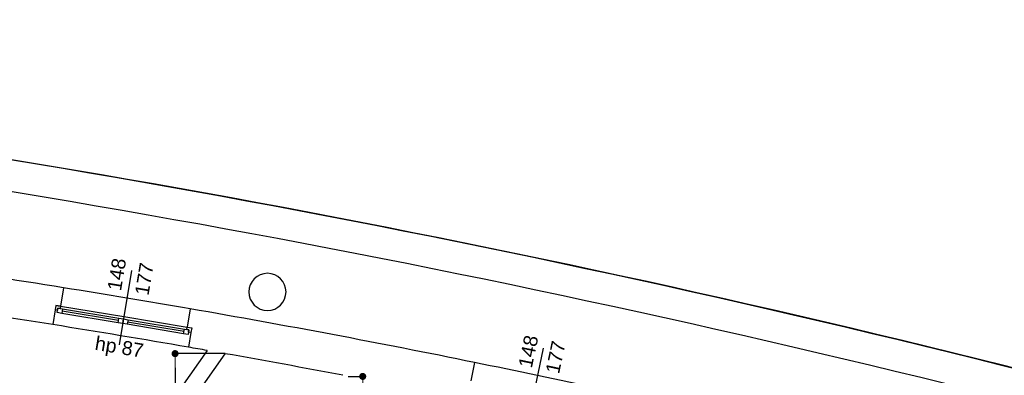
# Model space of a CAD drawing. Header units: millimetres. Extents: x -175445 to -20415, y -559200 to 231527.
# Tile 105 of 256: x -114583 to -103991, y -154852 to -151025. Entities that reach past the tile are written whole.
import ezdxf

# ---------------------------------------------------------------- set-up
doc = ezdxf.new("R2010")
doc.units = ezdxf.units.MM
doc.header["$MEASUREMENT"] = 0
for name, color, linetype in [('Obiekt', 7, 'Continuous'), ('Okno', 7, 'Continuous'), ('Strop', 7, 'Continuous'), ('Słup', 7, 'Continuous'), ('Wymiary', 63, 'Continuous'), ('Ściana', 7, 'Continuous')]:
    doc.layers.add(name, color=color, linetype=linetype)
doc.styles.add('Arial', font='txt')
doc.dimstyles.new('GENERATED_STYLE__1', dxfattribs={"dimtxt": 150, "dimasz": 152, "dimexe": 0.18, "dimexo": 0, "dimgap": 0.09, "dimtad": 1, "dimtih": 1, "dimtoh": 1, "dimlfac": 0.1, "dimzin": 0, "dimdsep": 46, "dimtxsty": 'Arial', "dimblk": 'ARROWHEAD_11', "dimblk1": 'ARROWHEAD_11', "dimblk2": 'ARROWHEAD_11', "dimcen": 0.09, "dimclrd": 114, "dimclre": 114, "dimclrt": 114, "dimazin": 0, "dimtfac": 1, "dimtdec": 4, "dimtmove": 0, "dimatfit": 3, "dimfxl": 1, "dimtolj": 1, "dimtzin": 0, "dimarcsym": 0})
doc.dimstyles.new('GENERATED_STYLE__2', dxfattribs={"dimtxt": 150, "dimasz": 152, "dimexe": 0.18, "dimexo": 0, "dimgap": 0.09, "dimtad": 1, "dimlfac": 0.1, "dimzin": 0, "dimdsep": 46, "dimtxsty": 'Arial', "dimblk": 'ARROWHEAD_11', "dimblk1": 'ARROWHEAD_11', "dimblk2": 'ARROWHEAD_11', "dimcen": 0.09, "dimclrd": 114, "dimclre": 114, "dimclrt": 114, "dimazin": 0, "dimtfac": 1, "dimtdec": 4, "dimtmove": 0, "dimatfit": 3, "dimfxl": 1, "dimtolj": 1, "dimtzin": 0, "dimarcsym": 0})

# ---------------------------------------------------------------- blocks, each defined once
blk = doc.blocks.new('ARROWHEAD_11')
at = {"color": 0, "linetype": 'Continuous', "lineweight": 0}
blk.add_line((0, 0), (-1, 0), dxfattribs=at)
at = {"color": 0, "linetype": 'Continuous', "lineweight": 0, "const_width": 0.25, "flags": 128}
blk.add_lwpolyline([(-0.125, 0, 1), (0.125, 0, 1)], format="xyb", close=True, dxfattribs=at)
blk = doc.blocks.new('*D1303')
at = {"layer": 'Defpoints', "color": 0}
for p in [(-112912, -154619), (-112372, -154619), (-112218, -157211)]:
    blk.add_point(p, dxfattribs=at)
at = {"layer": 'Wymiary', "color": 114, "lineweight": -2}
for p, q in [((-112372, -154619), (-112912, -154619)), ((-112912, -154771), (-112912, -155748)), ((-112912, -157059), (-112912, -156082)), ((-112218, -157211), (-112912, -157211))]:
    blk.add_line(p, q, dxfattribs=at)
at = {"layer": 'Wymiary', "color": 114, "lineweight": -2, "xscale": 152, "yscale": 152, "zscale": 152}
for p, rotation in [((-112912, -154619), 90), ((-112912, -157211), 270)]:
    blk.add_blockref('ARROWHEAD_11', p, dxfattribs=dict(at, rotation=rotation))
at = {"layer": 'Wymiary', "color": 114, "lineweight": 13, "insert": (-112912, -155915), "char_height": 150, "attachment_point": 5, "rotation": 90, "style": 'Arial'}
blk.add_mtext('\\A1;259', dxfattribs=at)
blk = doc.blocks.new('*D1305')
at = {"layer": 'Defpoints', "color": 0}
for p in [(-111048, -154864), (-110893, -154864), (-111048, -160041)]:
    blk.add_point(p, dxfattribs=at)
at = {"layer": 'Wymiary', "color": 114, "lineweight": -2}
for p, q in [((-111048, -154864), (-110893, -154864)), ((-110893, -155016), (-110893, -157286)), ((-110893, -159889), (-110893, -157618)), ((-111048, -160041), (-110893, -160041))]:
    blk.add_line(p, q, dxfattribs=at)
at = {"layer": 'Wymiary', "color": 114, "lineweight": -2, "xscale": 152, "yscale": 152, "zscale": 152}
for p, rotation in [((-110893, -154864), 90), ((-110893, -160041), 270)]:
    blk.add_blockref('ARROWHEAD_11', p, dxfattribs=dict(at, rotation=rotation))
at = {"layer": 'Wymiary', "color": 114, "lineweight": 13, "insert": (-110893, -157452), "char_height": 150, "attachment_point": 5, "rotation": 90, "style": 'Arial'}
blk.add_mtext('\\A1;518', dxfattribs=at)
blk = doc.blocks.new('*D1344')
at = {"layer": 'Defpoints', "color": 0}
for p in [(-118258, -153745), (-113288, -155648), (-113288, -157211)]:
    blk.add_point(p, dxfattribs=at)
at = {"layer": 'Wymiary', "color": 114, "lineweight": -2}
for p, q in [((-118258, -153745), (-118258, -155648)), ((-118106, -155648), (-113440, -155648)), ((-113288, -157211), (-113288, -155647))]:
    blk.add_line(p, q, dxfattribs=at)
at = {"layer": 'Wymiary', "color": 114, "lineweight": -2, "xscale": 152, "yscale": 152, "zscale": 152, "rotation": 180}
blk.add_blockref('ARROWHEAD_11', (-118258, -155648), dxfattribs=at)
at = {"layer": 'Wymiary', "color": 114, "lineweight": -2, "xscale": 152, "yscale": 152, "zscale": 152}
blk.add_blockref('ARROWHEAD_11', (-113288, -155648), dxfattribs=at)
at = {"layer": 'Wymiary', "color": 114, "lineweight": 13, "insert": (-115887, -155571), "char_height": 150, "attachment_point": 5, "style": 'Arial'}
blk.add_mtext('\\A1;497.00', dxfattribs=at)

msp = doc.modelspace()

# ---------------------------------------------------------------- linework, layer by layer
at = {"layer": 'Obiekt'}
for p, q in [((-113380.553, -153725.29), (-113513.642, -154524.282)), ((-108951.602, -154561.153), (-109118.877, -155353.693))]:
    msp.add_line(p, q, dxfattribs=at)
at = {"layer": 'Okno'}
for p, q in [((-114193.43, -154099.434), (-114201.296, -154148.813)), ((-114193.08, -154099.492), (-114201.296, -154148.813)), ((-114193.43, -154099.434), (-114143.76, -154107.708)), ((-114144.203, -154107.634), (-114193.43, -154099.434)), ((-114143.76, -154107.708), (-114147.867, -154132.368)), ((-114143.76, -154107.708), (-113463.138, -154221.081)), ((-114176.635, -154152.921), (-114201.296, -154148.813)), ((-114180.743, -154177.581), (-114172.528, -154128.26)), ((-114131.423, -154185.796), (-114180.743, -154177.581)), ((-114172.528, -154128.26), (-114176.635, -154152.921)), ((-114147.867, -154132.368), (-114172.528, -154128.26)), ((-114172.528, -154128.26), (-114123.207, -154136.476)), ((-114123.207, -154136.476), (-114131.423, -154185.796)), ((-113524.781, -154286.846), (-114131.423, -154185.796)), ((-113524.781, -154286.846), (-114131.423, -154185.796)), ((-113520.673, -154262.186), (-114127.315, -154161.136)), ((-114123.207, -154136.476), (-113516.566, -154237.526)), ((-113463.138, -154221.081), (-112782.515, -154334.454)), ((-113524.781, -154286.846), (-113516.566, -154237.526)), ((-113475.461, -154295.062), (-113524.781, -154286.846)), ((-113516.566, -154237.526), (-113467.245, -154245.741)), ((-113475.461, -154295.062), (-113467.245, -154245.741)), ((-113467.245, -154245.741), (-113475.461, -154295.062)), ((-113426.14, -154303.277), (-113475.461, -154295.062)), ((-113467.245, -154245.741), (-113417.925, -154253.956)), ((-113417.925, -154253.956), (-113426.14, -154303.277)), ((-112819.499, -154404.327), (-113426.14, -154303.277)), ((-112819.499, -154404.327), (-113426.14, -154303.277)), ((-112815.391, -154379.666), (-113422.033, -154278.617)), ((-113417.925, -154253.956), (-112811.283, -154355.006)), ((-112786.623, -154359.114), (-112782.515, -154334.454)), ((-112782.515, -154334.454), (-112732.845, -154342.727)), ((-112782.073, -154334.528), (-112732.845, -154342.727)), ((-112819.499, -154404.327), (-112811.283, -154355.006)), ((-112770.178, -154412.542), (-112819.499, -154404.327)), ((-112811.283, -154355.006), (-112761.963, -154363.222)), ((-112761.963, -154363.222), (-112786.623, -154359.114)), ((-112761.963, -154363.222), (-112770.178, -154412.542)), ((-112766.071, -154387.882), (-112761.963, -154363.222)), ((-112741.41, -154391.99), (-112766.071, -154387.882)), ((-112733.195, -154342.669), (-112741.41, -154391.99)), ((-112732.845, -154342.727), (-112741.41, -154391.99))]:
    msp.add_line(p, q, dxfattribs=at)
for radius, start, end in [(104642.008, 80.16415198, 80.92170589), (104232.008, 80.13677494, 80.94908293), (104642.008, 77.70317671, 78.46073062)]:
    msp.add_arc((-130623.425, -257241.03), radius, start, end, dxfattribs=at)
at = {"layer": 'Strop', "flags": 128}
msp.add_lwpolyline([(-96528.019, -180730.636), (-140258.019, -180730.636), (-141547.974, -180730.636), (-141547.974, -179164.997), (-158346.468, -163832.965), (-159768.887, -165391.434), (-165456.021, -160200.771), (-162779.93, -157268.292), (-160850.538, -159029.253), (-154498.018, -159029.253), (-154498.018, -153008.003, -0.000026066), (-154486.563, -153005.817, -0.048415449), (-132966.516, -151026.695, -0.006018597), (-130274.231, -151072.694), (-126000.282, -151274.702, -0.000456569), (-125806.601, -151285.909, -0.017918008), (-118229.318, -152004.441, -0.007769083), (-114963.359, -152484.403), (-114963.364, -152484.434, -0.034912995), (-97147.904, -156667.71, -0.03139835)], format="xyb", dxfattribs=at)
at = {"layer": 'Słup'}
for start, end in [(0, 180), (180, 0)]:
    msp.add_arc((-111918.126, -153954.821), 200, start, end, dxfattribs=at)
at = {"layer": 'Ściana'}
for p, q in [((-114112.592, -153909.804), (-114144.203, -154107.634)), ((-114193.43, -154099.434), (-114201.296, -154148.813)), ((-114144.203, -154107.634), (-114193.43, -154099.434)), ((-114201.296, -154148.813), (-114226.466, -154306.822)), ((-112747.849, -154137.133), (-112782.073, -154334.528)), ((-112782.073, -154334.528), (-112732.845, -154342.727)), ((-112741.41, -154391.99), (-112768.818, -154549.626)), ((-112732.845, -154342.727), (-112741.41, -154391.99)), ((-109690.889, -154714.064), (-109730.965, -154910.354))]:
    msp.add_line(p, q, dxfattribs=at)
at = {"layer": 'Ściana', "flags": 128}
for points in [[(-112568.065, -154584.732), (-113288.019, -155610.636)], [(-113108.019, -155667.494), (-112372.444, -154619.331)]]:
    msp.add_lwpolyline(points, dxfattribs=at)
at = {"layer": 'Ściana'}
for centre, radius, start, end in [((-135974.129, -281990.98), 131199.839, 72.78657015, 80.72275794), ((-135974.129, -281990.98), 130859.839, 72.78658978, 80.72275794), ((-130623.425, -257241.03), 104642.008, 80.92170589, 81.8132603), ((-130623.425, -257241.03), 104232.008, 80.94908293, 81.78588326), ((-130623.425, -257241.03), 104642.008, 78.46073062, 80.16415198), ((-130623.425, -257241.03), 104232.008, 80.02474766, 80.13677494), ((-130623.425, -257241.03), 104232.008, 79.20879921, 79.91554687)]:
    msp.add_arc(centre, radius, start, end, dxfattribs=at)

# ---------------------------------------------------------------- texts
at = {"layer": 'Obiekt', "char_height": 150, "attachment_point": 7, "style": 'Arial'}
for s, insert, rotation in [('\\A1;{\\fArial|b0|i0|c238|p38;148}', (-113491.777, -153951.577), 80.5429289), ('\\A1;{\\fArial|b0|i0|c238|p38;177}', (-113198.289, -154000.464), 80.5429289), ('\\A1;{\\fArial|b0|i0|c238|p38;148}', (-109072.44, -154782.456), 78.0819537), ('\\A1;{\\fArial|b0|i0|c238|p38;hp 87}', (-113789.755, -154621.064), 350.5429289), ('\\A1;{\\fArial|b0|i0|c238|p38;177}', (-108781.322, -154843.9), 78.0819537)]:
    msp.add_mtext(s, dxfattribs=dict(at, insert=insert, rotation=rotation))

# ---------------------------------------------------------------- dimensions: what is measured, and where the dimension line sits
at = {"layer": 'Wymiary', "lineweight": 13}
dim = msp.add_linear_dim(base=(-113288.019, -155647.631), p1=(-118258.019, -153745.097), p2=(-113288.019, -157210.636), dimstyle='GENERATED_STYLE__1', dxfattribs=at)
dim.commit()
dim.dimension.update_dxf_attribs({"geometry": '*D1344', "text_midpoint": (-115886.848, -155647.631), "dimtype": 160})
for base, p1, p2, text, picture, middle in [((-112911.652, -154619.331), (-112218.019, -157210.636), (-112372.444, -154619.331), '259', '*D1303', (-112911.652, -155914.983)), ((-110893.234, -154863.714), (-111048.019, -160040.636), (-111048.019, -154863.714), '518', '*D1305', (-110893.234, -157452.175))]:
    dim = msp.add_linear_dim(base=base, p1=p1, p2=p2, angle=90, text=text, dimstyle='GENERATED_STYLE__2', dxfattribs=at)
    dim.commit()
    dim.dimension.update_dxf_attribs({"geometry": picture, "text_midpoint": middle, "dimtype": 160, "text_rotation": 90})

doc.saveas('drawing.dxf')
